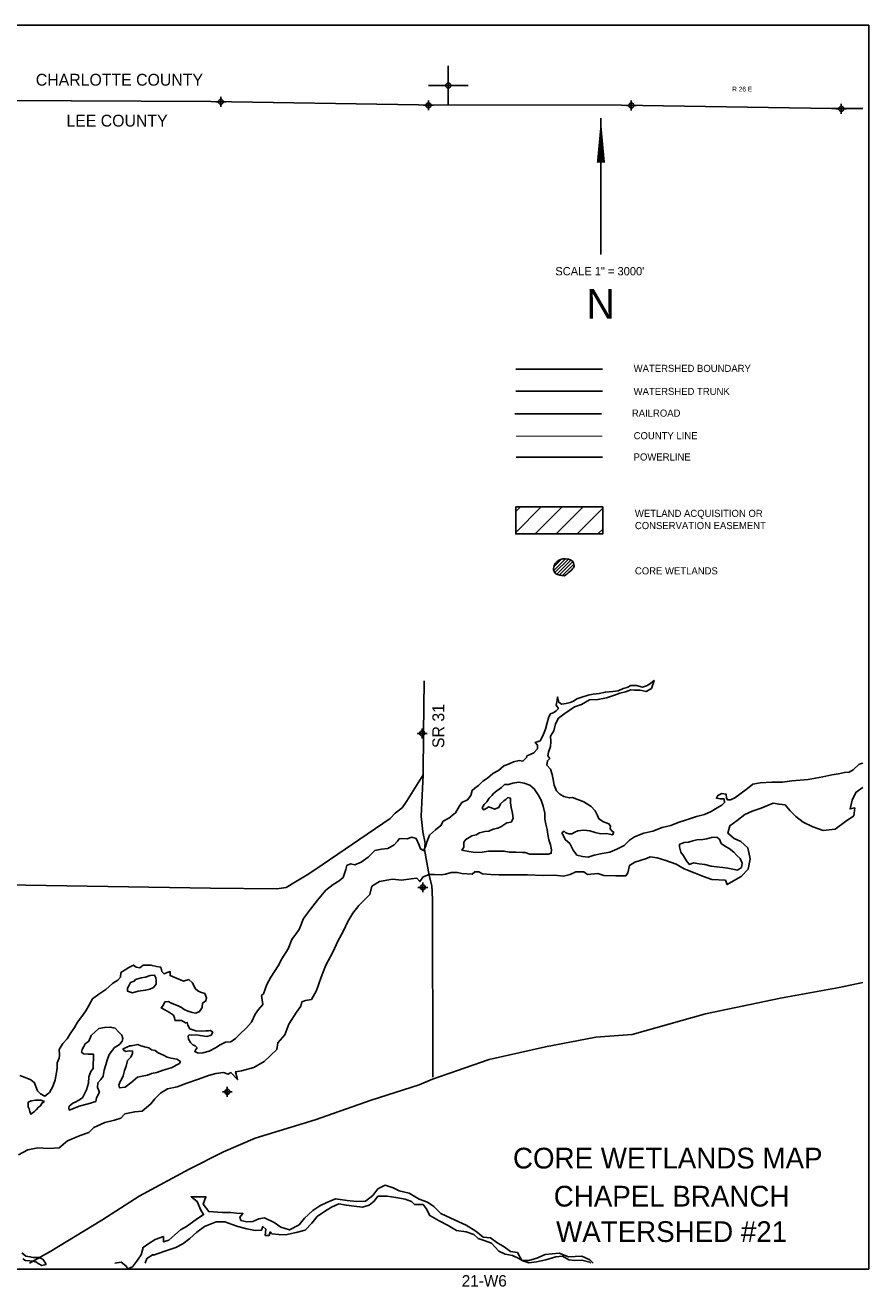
# Model space of a CAD drawing. Extents: x 214594 to 262594, y 787258 to 921172.
# Tile 6 of 7: x 241230 to 262594, y 856075 to 888022. Entities that reach past the tile are written whole.
import ezdxf
from ezdxf.enums import TextEntityAlignment as Align

# ---------------------------------------------------------------- set-up
doc = ezdxf.new("R2010")
doc.units = 0
doc.header["$LTSCALE"] = 800
doc.header["$PDMODE"] = 34
doc.header["$PDSIZE"] = 125
for name, pattern in [('DIVIDE', [0]), ('PHANTOM', [0]), ('STREAM', [0])]:
    doc.linetypes.add(name, pattern=pattern)
doc.layers.get('0').update_dxf_attribs({"linetype": 'CONTINUOUS'})
for name, color, linetype in [('BORDER', 1, 'CONTINUOUS'), ('COUNTY', 15, 'PHANTOM'), ('MAJROADS', 9, 'CONTINUOUS'), ('POWERLINES', 10, 'DIVIDE'), ('RR', 13, 'CONTINUOUS'), ('SEC', 2, 'CONTINUOUS'), ('TEXT', 7, 'CONTINUOUS'), ('TRUNKS', 5, 'STREAM'), ('TSHIPS', 7, 'CONTINUOUS'), ('WATER', 4, 'CONTINUOUS'), ('WETDBA', 11, 'CONTINUOUS'), ('WETFILL', 12, 'CONTINUOUS'), ('WSHEDS', 3, 'CONTINUOUS')]:
    doc.layers.add(name, color=color, linetype=linetype)

# ---------------------------------------------------------------- blocks, each defined once
blk = doc.blocks.new('TICK')
at = {"color": 0}
for points in [[(500, 0), (500, 1000)], [(0, 500), (1000, 500)]]:
    blk.add_lwpolyline(points, dxfattribs=at)
blk.add_point((500, 500), dxfattribs=at)
blk = doc.blocks.new('*X')
at = {"color": 0}
for p, q in [((254614, 874216), (254909, 874511)), ((254622, 874312), (254810, 874500)), ((254647, 874161), (254989, 874502)), ((254694, 874119), (255052, 874478)), ((254763, 874100), (255101, 874438)), ((254837, 874086), (255125, 874374)), ((255036, 874197), (255072, 874232)), ((248523, 787339), (249815, 788631)), ((248523, 788399), (248755, 788631)), ((249503, 787258), (250876, 788631)), ((250564, 787258), (251937, 788631)), ((251624, 787258), (252931, 788564)), ((252685, 787258), (252931, 787504))]:
    blk.add_line(p, q, dxfattribs=at)

msp = doc.modelspace()

# ---------------------------------------------------------------- linework, layer by layer
at = {"layer": 'BORDER', "color": 0}
msp.add_lwpolyline([(214594, 856522), (214594, 888022), (262594, 888022), (262594, 856522)], close=True, dxfattribs=at)
at = {"layer": 'COUNTY', "color": 0}
msp.add_lwpolyline([(262444, 885913), (261647, 885912), (256329, 886000), (251194, 886003), (245934, 886091), (240641, 886112), (235204, 886133), (229902, 886179), (224751, 886258), (219114, 886255), (214744, 886287)], dxfattribs=at)
at = {"layer": 'COUNTY', "color": 0, "const_width": 25}
msp.add_lwpolyline([(255846, 877619), (253661, 877618)], dxfattribs=at)
at = {"layer": 'MAJROADS', "color": 0}
for points in [[(251333, 871422), (251314, 870093), (251306, 869037), (251257, 867990), (251296, 867596), (251361, 867311), (251343, 867152), (251463, 866489), (251529, 866229), (251536, 866086), (251543, 865860), (251551, 861386)], [(240718, 866254), (245921, 866165), (247605, 866152), (247840, 866184), (248076, 866333), (248371, 866507), (248564, 866631), (250476, 867932), (250603, 868065), (250780, 868207), (250890, 868365), (251306, 869037)], [(241342, 856672), (241881, 856976), (243170, 857761), (244114, 858373), (245386, 859049), (246253, 859494), (247053, 859839), (248574, 860303), (249995, 860802), (251206, 861185), (251542, 861333), (252980, 861831), (254408, 862154), (255684, 862394), (256598, 862461), (258456, 862990), (260362, 863384), (261848, 863655), (262444, 863783)]]:
    msp.add_lwpolyline(points, dxfattribs=at)
at = {"layer": 'POWERLINES', "color": 0}
msp.add_lwpolyline([(255846, 877081), (253661, 877080)], dxfattribs=at)
at = {"layer": 'RR', "color": 0}
msp.add_lwpolyline([(253632, 878183), (255822, 878183)], dxfattribs=at)
at = {"layer": 'SEC', "color": 0}
for p in [(246184, 886082), (251444, 885994), (256579, 885991), (261897, 885903), (251281, 870088), (251302, 866189), (246348, 861013)]:
    msp.add_point(p, dxfattribs=at)
at = {"layer": 'TEXT', "color": 0}
msp.add_line((255810, 885666), (255810, 882216), dxfattribs=at)
msp.add_lwpolyline([(255810, 885666, 0, 210, 0), (255810, 884541, 210, 210, 0)], format="xyseb", dxfattribs=at)
at = {"layer": 'TRUNKS', "color": 0}
msp.add_lwpolyline([(253658, 878752), (255852, 878752)], dxfattribs=at)
at = {"layer": 'WATER', "color": 0}
for points in [[(241096, 861427), (241230, 861376), (241372, 861317), (241464, 861241), (241497, 861148), (241538, 861039), (241613, 860963), (241729, 860904), (241847, 860995), (241932, 861145), (241992, 861313), (242018, 861497), (242036, 861622), (242036, 861748), (242087, 861865), (242096, 861940), (242089, 862082), (242182, 862232), (242292, 862357), (242368, 862482), (242478, 862641), (242554, 862774), (242664, 862916), (242765, 863066), (242833, 863183), (242935, 863366), (243095, 863483), (243271, 863599), (243440, 863757), (243574, 863839), (243642, 863914), (243651, 864032), (243760, 864098), (243853, 864156), (243971, 864222), (244037, 864171), (244129, 864154), (244213, 864220), (244414, 864219), (244556, 864185), (244665, 864167), (244690, 864058), (244748, 863999), (244823, 864032), (244899, 864057), (244898, 863956), (245015, 863905), (245074, 863880), (245166, 863846), (245241, 863812), (245375, 863853), (245467, 863768), (245533, 863626), (245599, 863566), (245666, 863533), (245775, 863498), (245824, 863389), (245807, 863314), (245723, 863256), (245714, 863147), (245646, 863047), (245554, 863006), (245462, 863023), (245328, 863066), (245253, 863100), (245186, 863150), (245119, 863184), (245019, 863227), (244910, 863261), (244861, 863303), (244768, 863287), (244726, 863195), (244675, 863137), (244767, 863086), (244884, 863018), (244984, 862951), (245008, 862884), (245025, 862817), (245184, 862816), (245292, 862756), (245334, 862764), (245351, 862697), (245400, 862605), (245475, 862579), (245551, 862553), (245693, 862544), (245802, 862560), (245869, 862560), (245919, 862568), (245978, 862526), (245935, 862450), (245826, 862409), (245659, 862436), (245567, 862453), (245449, 862445), (245382, 862454), (245357, 862429), (245365, 862345), (245415, 862261), (245473, 862202), (245531, 862177), (245581, 862126), (245548, 862085), (245522, 862034), (245614, 861992), (245731, 862000), (245891, 862040), (246050, 862123), (246168, 862198), (246302, 862272), (246436, 862280), (246554, 862363), (246664, 862471), (246832, 862629), (246959, 862779), (247052, 862979), (247137, 863096), (247247, 863221), (247215, 863455), (247265, 863497), (247351, 863731), (247452, 863914), (247638, 864198), (247732, 864381), (247892, 864632), (247978, 864866), (248164, 865124), (248274, 865399), (248452, 865641), (248629, 865866), (248840, 866116), (249025, 866265), (249185, 866357), (249286, 866440), (249346, 866640), (249372, 866741), (249464, 866782), (249581, 866756), (249741, 866830), (249918, 866955), (249977, 867013), (250086, 867121), (250254, 867153), (250413, 867177), (250573, 867269), (250657, 867360), (250699, 867418), (250767, 867426), (250900, 867417), (251018, 867458), (251127, 867424), (251209, 867256), (251242, 867164), (251317, 867121), (251377, 867230), (251402, 867338), (251471, 867514), (251622, 867647), (251757, 867755), (251816, 867863), (251959, 867938), (252127, 868079), (252221, 868237), (252288, 868337), (252431, 868404), (252516, 868512), (252550, 868646), (252617, 868704), (252710, 868770), (252819, 868878), (252937, 868953), (253072, 869069), (253215, 869152), (253350, 869268), (253467, 869309), (253593, 869367), (253736, 869400), (253836, 869382), (253929, 869474), (253937, 869516), (254021, 869557), (254114, 869598), (254207, 869698), (254207, 869790), (254149, 869858), (254275, 869899), (254343, 870024), (254403, 870199), (254445, 870358), (254488, 870509), (254531, 870584), (254615, 870617), (254674, 870658), (254733, 870716), (254674, 870800), (254700, 870918), (254709, 871010), (254742, 870875), (254809, 870825), (254926, 870849), (255035, 870873), (255119, 870906), (255203, 870964), (255329, 871006), (255488, 871055), (255614, 871079), (255765, 871095), (255924, 871136), (256109, 871151), (256251, 871167), (256377, 871225), (256478, 871249), (256570, 871299), (256713, 871298), (256863, 871263), (256964, 871296), (257040, 871338), (257157, 871429), (257089, 871228), (256955, 871146), (256804, 871180), (256662, 871181), (256570, 871190), (256435, 871141), (256293, 871108), (256158, 871059), (255949, 870985), (255731, 870944), (255521, 870937), (255319, 870821), (255143, 870764), (255009, 870664), (254874, 870573), (254739, 870473), (254663, 870332), (254620, 870156), (254535, 870014), (254543, 869872), (254534, 869755), (254482, 869613), (254465, 869521), (254515, 869453), (254456, 869395), (254438, 869286), (254530, 869185), (254579, 869051), (254603, 868917), (254628, 868774), (254685, 868631), (254768, 868547), (254869, 868488), (255011, 868453), (255094, 868461), (255379, 868359), (255562, 868240), (255662, 868131), (255720, 868013), (255761, 867921), (255878, 867845), (256011, 867802), (256053, 867735), (256044, 867668), (256085, 867617), (256135, 867575), (256102, 867517), (255951, 867551), (255809, 867544), (255666, 867578), (255533, 867621), (255374, 867639), (255223, 867623), (255147, 867590), (255072, 867549), (254996, 867549), (254921, 867566), (254879, 867609), (254821, 867567), (254912, 867391), (255020, 867298), (255111, 867130), (255202, 867003), (255344, 866969), (255486, 866951), (255638, 867001), (255839, 867049), (256032, 867082), (256216, 867156), (256401, 867247), (256536, 867388), (256662, 867471), (256897, 867562), (257124, 867610), (257359, 867701), (257577, 867758), (257770, 867832), (258005, 867906), (258232, 867980), (258433, 868037), (258601, 868112), (258752, 868203), (258870, 868269), (258937, 868335), (258930, 868428), (258838, 868428), (258737, 868446), (258771, 868512), (258872, 868562), (258981, 868553), (258988, 868452), (259013, 868410), (259089, 868410), (259198, 868459), (259332, 868551), (259526, 868692), (259661, 868800), (259845, 868840), (260138, 868855), (260406, 868853), (260649, 868885), (261060, 868924), (261429, 868989), (261655, 869038), (261823, 869062), (261982, 869094), (262100, 869110), (262201, 869168), (262352, 869309), (262444, 869337)], [(241057, 859418), (241292, 859543), (241552, 859591), (241819, 859573), (242087, 859597), (242298, 859772), (242625, 859904), (242843, 859978), (242970, 860111), (243247, 860235), (243490, 860292), (243649, 860342), (243750, 860450), (244002, 860507), (244194, 860523), (244413, 860706), (244514, 860831), (244657, 860981), (244834, 861089), (245077, 861138), (245320, 861229), (245622, 861336), (245874, 861426), (246059, 861476), (246251, 861500), (246368, 861457), (246435, 861499), (246610, 861322), (246553, 861515), (246704, 861539), (247022, 861629), (247283, 861779), (247603, 862087), (247629, 862254), (247806, 862454), (247908, 862721), (248102, 863030), (248212, 863180), (248237, 863289), (248330, 863322), (248480, 863346), (248607, 863580), (248726, 863914), (248845, 864223), (249023, 864549), (249150, 864825), (249286, 865075), (249404, 865326), (249531, 865534), (249683, 865726), (249961, 866009), (250012, 866218), (250205, 866334), (250532, 866400), (250758, 866373), (251001, 866405), (251152, 866421), (251227, 866337), (251311, 866454), (251462, 866512), (251596, 866511), (251764, 866510), (251873, 866526), (252015, 866567), (252174, 866566), (252291, 866540), (252551, 866522), (252618, 866581), (252719, 866580), (252810, 866529), (253020, 866511), (253237, 866510), (253430, 866509), (253648, 866508), (253949, 866506), (254351, 866487), (254636, 866502), (254862, 866476), (255029, 866517), (255172, 866583), (255381, 866582), (255473, 866514), (255733, 866538), (255883, 866487), (256185, 866485), (256444, 866484), (256495, 866559), (256538, 866743), (256672, 866826), (256966, 866916), (257058, 866966), (257234, 866940), (257451, 866872), (257719, 866778), (257919, 866660), (258195, 866550), (258412, 866465), (258621, 866388), (258964, 866369), (259005, 866260), (259165, 866352), (259358, 866468), (259543, 866651), (259587, 866910), (259530, 867187), (259355, 867347), (259188, 867423), (259021, 867558), (259072, 867750), (259257, 867883), (259451, 868033), (259644, 868116), (259870, 868198), (260172, 868322), (260323, 868296), (260473, 868279), (260607, 868127), (260748, 867984), (260932, 867841), (261174, 867722), (261441, 867628), (261743, 867660), (262003, 867860), (262214, 868001), (262240, 868202), (262122, 868177), (262174, 868395), (262267, 868595), (262427, 868712), (262444, 868719)], [(255611, 856672), (255528, 856759), (255327, 856852), (254992, 856829), (254750, 856922), (254398, 856891), (254188, 856800), (253987, 856742), (253803, 856744), (253695, 856945), (253519, 856971), (253361, 857089), (253177, 857199), (253011, 857317), (252826, 857327), (252643, 857487), (252401, 857631), (252117, 857758), (251758, 857927), (251575, 858104), (251416, 858214), (251207, 858290), (250957, 858442), (250698, 858502), (250547, 858579), (250347, 858647), (250162, 858556), (250036, 858389), (249850, 858239), (249616, 858232), (249382, 858259), (249089, 858302), (248871, 858211), (248694, 858128), (248518, 858004), (248307, 857812), (248164, 857646), (247921, 857513), (247703, 857581), (247536, 857699), (247286, 857818), (247143, 857794), (246992, 857728), (246842, 857720), (246691, 857754), (246666, 857838), (246742, 857930), (246583, 857939), (246433, 857957), (246223, 857958), (245880, 857977), (245739, 858170), (245807, 858354), (245430, 858356), (245588, 858238), (245679, 858011), (245746, 857902), (245561, 857777), (245317, 857603), (245166, 857520), (245023, 857387), (244871, 857254), (244729, 857213), (244729, 857347), (244520, 857272), (244360, 857173), (244217, 857073), (244166, 856881), (244073, 856747), (243946, 856580), (243829, 856531), (243779, 856607), (243662, 856699), (243503, 856675), (243496, 856672)], [(244265, 856672), (244308, 856788), (244474, 856891), (244476, 856879), (244744, 856970), (245046, 857068), (245222, 857160), (245399, 857293), (245576, 857459), (245769, 857600), (246063, 857716), (246289, 857715), (246473, 857655), (246615, 857604), (246841, 857544), (247050, 857501), (247217, 857509), (247251, 857600), (247326, 857533), (247309, 857374), (247409, 857374), (247435, 857465), (247476, 857415), (247652, 857397), (247819, 857388), (248088, 857445), (248322, 857511), (248491, 857686), (248626, 857852), (248811, 857977), (248987, 858093), (249172, 858176), (249364, 858141), (249557, 858115), (249774, 858089), (249942, 858138), (250068, 858246), (250161, 858371), (250395, 858370), (250613, 858335), (250856, 858292), (251014, 858233), (251089, 858157), (251307, 858156), (251382, 858055), (251481, 857878), (251715, 857743), (251940, 857625), (252149, 857498), (252400, 857463), (252592, 857395), (252701, 857294), (252826, 857251), (253035, 857183), (253226, 856973), (253385, 856897), (253569, 856870), (253711, 856803), (253836, 856735), (253987, 856684), (254179, 856708), (254414, 856757), (254666, 856831), (254833, 856847), (255000, 856754), (255143, 856736), (255327, 856752), (255528, 856700), (255558, 856672)], [(241172, 856778), (241239, 856744), (241348, 856735), (241423, 856726), (241515, 856700), (241557, 856666), (241648, 856615), (241758, 856640), (241724, 856699), (241675, 856774), (241566, 856817), (241432, 856818), (241348, 856835), (241248, 856853), (241140, 856937)]]:
    msp.add_lwpolyline(points, dxfattribs=at)
for points in [[(253366, 868796), (253290, 868722), (253172, 868630), (253096, 868572), (253046, 868514), (252978, 868447), (252919, 868356), (252851, 868289), (252801, 868206), (252834, 868155), (252918, 868196), (252960, 868230), (253043, 868204), (253119, 868170), (253228, 868211), (253270, 868303), (253355, 868378), (253413, 868419), (253456, 868461), (253523, 868444), (253522, 868326), (253538, 868209), (253562, 868100), (253578, 868008), (253586, 867932), (253535, 867840), (253426, 867824), (253350, 867775), (253275, 867725), (253199, 867692), (253082, 867659), (252972, 867610), (252872, 867602), (252738, 867570), (252653, 867520), (252544, 867496), (252477, 867454), (252385, 867404), (252342, 867338), (252342, 867246), (252341, 867204), (252291, 867129), (252466, 867094), (252634, 867076), (252801, 867083), (252961, 867107), (253162, 867106), (253363, 867105), (253496, 867079), (253656, 867077), (253823, 867076), (253898, 867076), (253999, 867033), (254107, 867032), (254241, 867032), (254384, 867031), (254484, 867030), (254552, 867055), (254560, 867138), (254536, 867264), (254487, 867390), (254463, 867524), (254447, 867658), (254414, 867793), (254390, 867918), (254391, 868069), (254350, 868245), (254301, 868396), (254218, 868531), (254119, 868682), (254011, 868775), (253869, 868826), (253735, 868853), (253575, 868829), (253466, 868796)], [(258817, 867410), (258784, 867427), (258742, 867461), (258608, 867454), (258491, 867421), (258390, 867405), (258239, 867389), (258138, 867365), (258029, 867332), (257920, 867325), (257862, 867300), (257803, 867283), (257802, 867216), (257835, 867082), (257901, 866990), (257951, 866906), (257992, 866838), (258051, 866771), (258151, 866812), (258302, 866786), (258444, 866768), (258603, 866725), (258737, 866708), (258896, 866690), (259021, 866672), (259147, 866654), (259272, 866628), (259373, 866695), (259391, 866804), (259333, 866921), (259250, 866997), (259175, 867081), (259058, 867174), (258967, 867225), (258858, 867301)], [(244027, 863852), (243993, 863810), (243892, 863778), (243850, 863694), (243816, 863636), (243824, 863560), (243949, 863518), (244092, 863559), (244276, 863582), (244385, 863615), (244478, 863656), (244545, 863740), (244546, 863832), (244538, 863899), (244505, 863966), (244396, 863958), (244278, 863917), (244169, 863901)], [(242439, 860722), (242388, 860681), (242346, 860647), (242338, 860597), (242346, 860547), (242455, 860588), (242597, 860646), (242824, 860711), (243017, 860768), (243034, 860861), (243111, 861002), (243061, 861120), (243071, 861237), (243147, 861320), (243206, 861404), (243232, 861563), (243275, 861696), (243301, 861813), (243360, 861955), (243419, 862030), (243487, 862130), (243571, 862180), (243622, 862222), (243689, 862297), (243698, 862364), (243674, 862447), (243582, 862540), (243507, 862624), (243382, 862650), (243239, 862643), (243097, 862611), (243004, 862527), (242903, 862436), (242843, 862294), (242751, 862228), (242717, 862161), (242674, 862086), (242657, 862019), (242707, 861977), (242824, 861968), (242958, 861967), (242957, 861833), (242948, 861741), (242947, 861598), (242888, 861523), (242837, 861390), (242836, 861230), (242785, 861063), (242734, 860963), (242683, 860863), (242590, 860797), (242498, 860747)], [(243915, 862178), (243881, 862178), (243805, 862145), (243713, 862104), (243713, 862079), (243780, 862036), (243863, 862052), (243947, 862044), (243947, 861985), (243904, 861885), (243820, 861802), (243785, 861659), (243743, 861551), (243708, 861417), (243666, 861325), (243632, 861275), (243598, 861183), (243614, 861116), (243757, 861132), (243908, 861240), (244077, 861381), (244194, 861405), (244328, 861430), (244429, 861479), (244563, 861503), (244723, 861561), (244840, 861594), (244949, 861626), (245050, 861684), (245134, 861725), (245160, 861776), (245068, 861835), (244926, 861861), (244826, 861887), (244734, 861938), (244600, 861997), (244525, 862056), (244425, 862074), (244358, 862124), (244249, 862150), (244157, 862176), (244082, 862210)], [(241719, 860769), (241627, 860803), (241493, 860804), (241384, 860780), (241308, 860747), (241308, 860629), (241332, 860579), (241349, 860512), (241373, 860445), (241466, 860511), (241508, 860553), (241567, 860619), (241626, 860661), (241652, 860728)]]:
    msp.add_lwpolyline(points, close=True, dxfattribs=at)
at = {"layer": 'WETDBA', "color": 0}
for points in [[(253655, 875825), (253655, 875138), (255858, 875138), (255858, 875825)], [(254884, 874081), (254846, 874084), (254809, 874090), (254767, 874099), (254714, 874112), (254670, 874128), (254645, 874164), (254623, 874190), (254611, 874224), (254613, 874267), (254617, 874298), (254636, 874355), (254658, 874395), (254696, 874435), (254740, 874465), (254787, 874495), (254848, 874510), (254917, 874511), (254986, 874503), (255041, 874485), (255093, 874452), (255119, 874404), (255128, 874362), (255133, 874333), (255116, 874284), (255091, 874255), (255066, 874226), (255025, 874186), (254984, 874152), (254945, 874123), (254923, 874103)]]:
    msp.add_lwpolyline(points, close=True, dxfattribs=at)
at = {"layer": 'WSHEDS', "color": 0}
msp.add_lwpolyline([(253658, 879316), (255852, 879316)], dxfattribs=at)

# ---------------------------------------------------------------- block references
at = {"layer": 'TSHIPS', "color": 0}
msp.add_blockref('TICK', (251444, 885994), dxfattribs=at)
at = {"layer": 'WETDBA', "color": 0, "xscale": 0.5, "yscale": 0.5, "zscale": 0.5}
msp.add_blockref('*X', (129393, 481509), dxfattribs=at)
at = {"layer": 'WETFILL', "color": 0}
msp.add_blockref('*X', (0, 0), dxfattribs=at)
msp.add_blockref('*X', (0, 0), dxfattribs=at)
msp.add_blockref('*X', (0, 0), dxfattribs=at)
msp.add_blockref('*X', (0, 0), dxfattribs=at)
msp.add_blockref('*X', (0, 0), dxfattribs=at)
msp.add_blockref('*X', (0, 0), dxfattribs=at)
msp.add_blockref('*X', (0, 0), dxfattribs=at)
msp.add_blockref('*X', (0, 0), dxfattribs=at)
msp.add_blockref('*X', (0, 0), dxfattribs=at)
msp.add_blockref('*X', (0, 0), dxfattribs=at)
msp.add_blockref('*X', (0, 0), dxfattribs=at)
msp.add_blockref('*X', (0, 0), dxfattribs=at)

# ---------------------------------------------------------------- texts
at = {"layer": 'POWERLINES', "color": 0}
msp.add_text('POWERLINE', height=180, dxfattribs=at).set_placement((256639, 876999))
at = {"layer": 'TEXT', "color": 0}
for s, height, p in [('CHARLOTTE COUNTY', 300, (241498, 886491)), ('R 26 E', 120, (259136, 886344)), ('LEE COUNTY', 300, (242273, 885455)), ('WATERSHED BOUNDARY', 180, (256639, 879242)), ('WATERSHED TRUNK', 180, (256639, 878659)), ('RAILROAD', 180, (256594, 878109)), ('COUNTY LINE', 180, (256639, 877537))]:
    msp.add_text(s, height=height, dxfattribs=at).set_placement(p)
for s, height, p in [('SCALE 1" = 3000\'', 210, (255782, 881688)), ('N', 750, (255803, 880591)), (' CHAPEL BRANCH', 525, (257503, 858106)), (' WATERSHED #21', 525, (257503, 857209)), ('21-W6', 290, (252856, 856080))]:
    msp.add_text(s, height=height, dxfattribs=at).set_placement(p, align=Align.CENTER)
msp.add_text('SR 31', height=300, rotation=90, dxfattribs=at).set_placement((251842, 869717))
at = {"layer": 'WETDBA', "color": 0}
for s, p in [('WETLAND ACQUISITION OR', (256671, 875570)), ('CONSERVATION EASEMENT', (256671, 875261)), ('CORE WETLANDS', (256671, 874115))]:
    msp.add_text(s, height=180, dxfattribs=at).set_placement(p)
msp.add_text('CORE WETLANDS MAP', height=525, dxfattribs=at).set_placement((257503, 859070), align=Align.CENTER)

doc.saveas('drawing.dxf')
